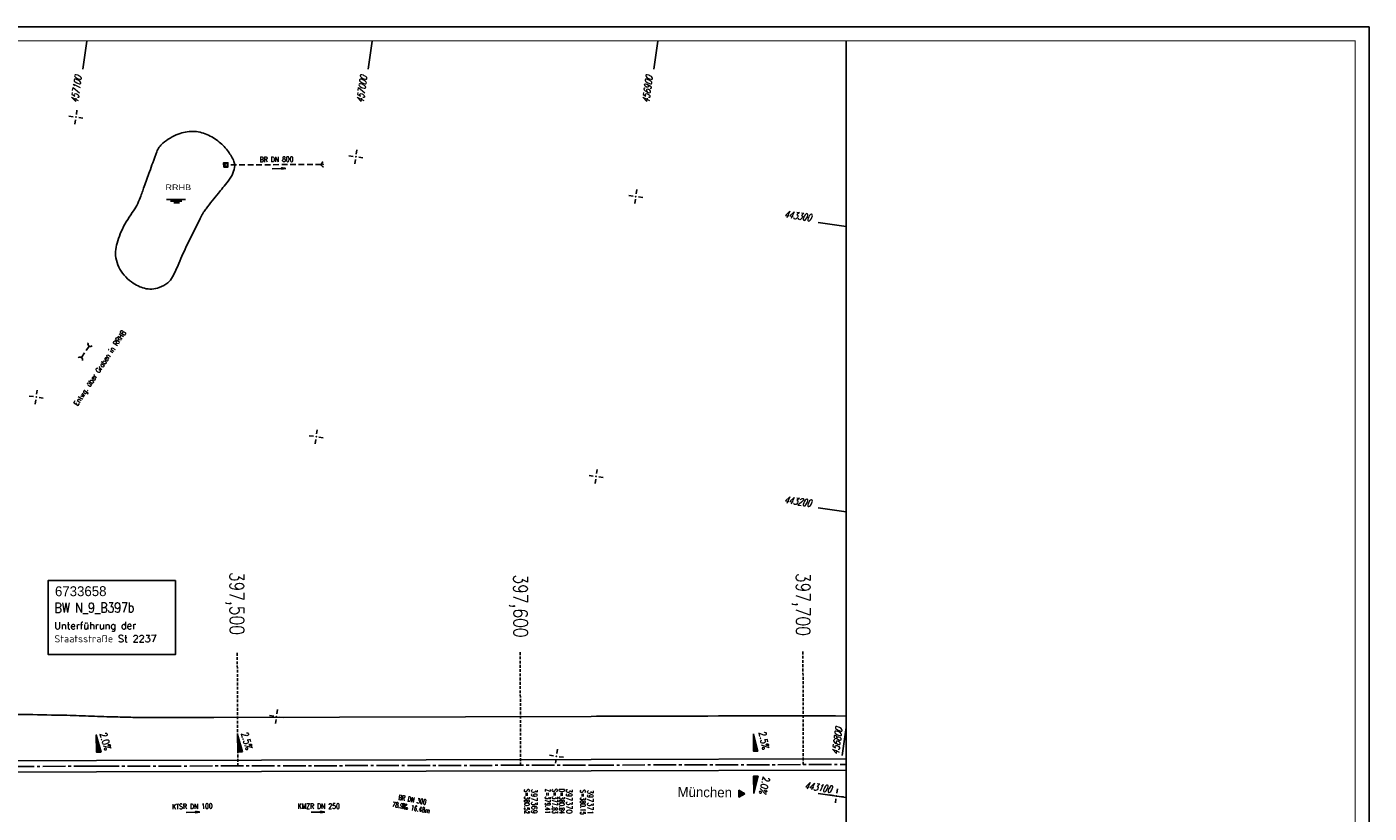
# Model space of a CAD drawing. Extents: x 0 to 1135, y 0 to 594.
# Tile 44 of 44: x 660 to 1135, y 316 to 594. Entities that reach past the tile are written whole.
import ezdxf
from ezdxf.enums import TextEntityAlignment as Align

# ---------------------------------------------------------------- set-up
doc = ezdxf.new("R2010")
doc.units = 0
doc.header["$LTSCALE"] = 2
doc.header["$MEASUREMENT"] = 0
for name, pattern in [('ACHSE', [5.5, 4, -0.5, 0.5, -0.5]), ('AUSGEZOGEN', [0]), ('GESTRICH-X2', [1.5, 1, -0.5]), ('GESTRICHELT', [0.75, 0.5, -0.25])]:
    doc.linetypes.add(name, pattern=pattern)
doc.layers.get('0').update_dxf_attribs({"linetype": 'AUSGEZOGEN'})
for name, color, linetype in [('ACHSETOP', 250, 'ACHSE'), ('BW-SCHRIFT', 250, 'AUSGEZOGEN'), ('ENT', 4, 'CONTINUOUS'), ('FBR', 8, 'CONTINUOUS'), ('GEF', 1, 'AUSGEZOGEN'), ('HEKTOM', 250, 'GESTRICHELT'), ('KANAL', 7, 'GESTRICH-X2'), ('NETZ', 250, 'CONTINUOUS'), ('PFEIL', 7, 'CONTINUOUS'), ('RAHMEN', 250, 'AUSGEZOGEN'), ('RICHTG', 250, 'CONTINUOUS'), ('RRB', 4, 'CONTINUOUS'), ('SCHACHTNR', 6, 'CONTINUOUS'), ('SCHRIFT', 7, 'CONTINUOUS'), ('SCHSYMBOL', 7, 'CONTINUOUS'), ('TEXTO', 4, 'CONTINUOUS'), ('TEXTU', 4, 'CONTINUOUS')]:
    doc.layers.add(name, color=color, linetype=linetype)
doc.styles.add('ROMANS', font='romans.shx', dxfattribs={"width": 0.8})
doc.styles.add('UNIR-H', font='unir_h.shx', dxfattribs={"width": 0.8})
doc.styles.add('UNIR-O', font='unir_o.shx')

# ---------------------------------------------------------------- blocks, each defined once
blk = doc.blocks.new('IKR')
at = {"color": 0}
for p, q in [((-2.5, 0), (-1, 0)), ((0, 1), (0, 2.5)), ((1, 0), (2.5, 0)), ((0, -2.5), (0, -1))]:
    blk.add_line(p, q, dxfattribs=at)
blk.add_circle((0, 0), 0.05, dxfattribs=at)
blk.add_point((0, 0), dxfattribs=at)
blk = doc.blocks.new('PROM')
blk.add_line((1.57, 1.82), (0.02, 0.02))
for centre, radius in [((0.32, 1.51), 0.317), ((0.94, 0.29), 0.283), ((1.64, 0.29), 0.283)]:
    blk.add_circle(centre, radius)
blk.add_arc((0.99, 2.68), 1.03, 239.1414, 303.3549)
blk = doc.blocks.new('PFEIL2')
at = {"color": 0}
for p, q in [((0.88, 0), (-2.4, -0.01)), ((0.88, -0.27), (0.88, 0.28)), ((0.88, 0.28), (2.43, 0.01)), ((0.91, 0.27), (0.88, 0.26)), ((0.97, 0.26), (0.88, 0.25)), ((1.02, 0.25), (0.88, 0.23)), ((1.07, 0.24), (0.88, 0.21)), ((1.13, 0.23), (0.88, 0.19)), ((1.18, 0.22), (0.88, 0.17)), ((1.24, 0.21), (0.88, 0.15)), ((1.29, 0.21), (0.88, 0.14)), ((1.34, 0.2), (0.88, 0.12)), ((1.4, 0.19), (0.88, 0.1)), ((1.45, 0.18), (0.88, 0.08)), ((1.51, 0.17), (0.88, 0.06)), ((1.56, 0.16), (0.88, 0.04)), ((1.61, 0.15), (0.88, 0.02)), ((1.67, 0.14), (0.88, 0.01)), ((1.72, 0.13), (0.88, -0.01)), ((1.78, 0.12), (0.88, -0.03)), ((1.83, 0.11), (0.88, -0.05)), ((1.88, 0.1), (0.88, -0.07)), ((1.94, 0.09), (0.88, -0.09)), ((2.05, 0.08), (0.88, -0.12)), ((1.99, 0.08), (0.88, -0.11)), ((2.1, 0.07), (0.88, -0.14)), ((2.15, 0.06), (0.88, -0.16)), ((2.21, 0.05), (0.88, -0.18)), ((2.26, 0.04), (0.88, -0.2)), ((2.32, 0.03), (0.88, -0.22)), ((2.37, 0.02), (0.88, -0.23)), ((2.42, 0.01), (0.88, -0.25)), ((2.43, 0.01), (0.88, -0.27))]:
    blk.add_line(p, q, dxfattribs=at)
blk = doc.blocks.new('*X15')
at = {"color": 0}
for p, q in [((725.83, 193.84), (727.44, 195.45)), ((725.83, 193.85), (727.43, 195.45)), ((725.83, 193.86), (727.42, 195.45)), ((725.83, 193.87), (727.41, 195.45)), ((725.83, 193.88), (727.4, 195.45)), ((725.83, 193.89), (727.39, 195.45)), ((725.83, 193.9), (727.38, 195.45)), ((725.83, 193.91), (727.37, 195.45)), ((725.83, 193.91), (727.37, 195.45)), ((725.83, 193.92), (727.36, 195.45)), ((725.83, 193.93), (727.35, 195.45)), ((725.83, 193.94), (727.34, 195.45)), ((725.83, 193.95), (727.33, 195.45)), ((725.83, 193.96), (727.32, 195.45)), ((725.83, 193.97), (727.31, 195.45)), ((725.83, 193.98), (727.3, 195.45)), ((725.83, 193.99), (727.29, 195.45)), ((725.83, 193.99), (727.29, 195.45)), ((725.83, 194), (727.28, 195.45)), ((725.83, 194.01), (727.27, 195.45)), ((725.83, 194.02), (727.26, 195.45)), ((725.83, 194.03), (727.25, 195.45)), ((725.83, 194.04), (727.24, 195.45)), ((725.83, 194.05), (727.23, 195.45)), ((725.83, 194.06), (727.22, 195.45)), ((725.83, 194.06), (727.21, 195.45)), ((725.83, 194.07), (727.21, 195.45)), ((725.83, 194.08), (727.2, 195.45)), ((725.83, 194.09), (727.19, 195.45)), ((725.83, 194.1), (727.18, 195.45)), ((725.83, 194.11), (727.17, 195.45)), ((725.83, 194.12), (727.16, 195.45)), ((725.83, 194.13), (727.15, 195.45)), ((725.83, 194.14), (727.14, 195.45)), ((725.83, 194.14), (727.14, 195.45)), ((725.83, 194.15), (727.13, 195.45)), ((725.83, 194.16), (727.12, 195.45)), ((725.83, 194.17), (727.11, 195.45)), ((725.83, 194.18), (727.1, 195.45)), ((725.83, 194.19), (727.09, 195.45)), ((725.83, 194.2), (727.08, 195.45)), ((725.83, 194.21), (727.07, 195.45)), ((725.83, 194.21), (727.06, 195.45)), ((725.83, 194.22), (727.06, 195.45)), ((725.83, 194.23), (727.05, 195.45)), ((725.83, 194.24), (727.04, 195.45)), ((725.83, 194.25), (727.03, 195.45)), ((725.83, 194.26), (727.02, 195.45)), ((725.83, 194.27), (727.01, 195.45)), ((725.83, 194.28), (727, 195.45)), ((725.83, 194.29), (726.99, 195.45)), ((725.83, 194.29), (726.99, 195.45)), ((725.83, 194.3), (726.98, 195.45)), ((725.83, 194.31), (726.97, 195.45)), ((725.83, 194.32), (726.96, 195.45)), ((725.83, 194.33), (726.95, 195.45)), ((725.83, 194.34), (726.94, 195.45)), ((725.83, 194.35), (726.93, 195.45)), ((725.83, 194.36), (726.92, 195.45)), ((725.83, 194.37), (726.91, 195.45)), ((725.83, 194.37), (726.91, 195.45)), ((725.83, 194.38), (726.9, 195.45)), ((725.83, 194.39), (726.89, 195.45)), ((725.83, 194.4), (726.88, 195.45)), ((725.83, 194.41), (726.87, 195.45)), ((725.83, 194.42), (726.86, 195.45)), ((725.83, 194.43), (726.85, 195.45)), ((725.83, 194.44), (726.84, 195.45)), ((725.83, 194.44), (726.83, 195.45)), ((725.83, 194.45), (726.83, 195.45)), ((725.83, 194.46), (726.82, 195.45)), ((725.83, 194.47), (726.81, 195.45)), ((725.83, 194.48), (726.8, 195.45)), ((725.83, 194.49), (726.79, 195.45)), ((725.83, 194.5), (726.78, 195.45)), ((725.83, 194.51), (726.77, 195.45)), ((725.83, 194.52), (726.76, 195.45)), ((725.83, 194.52), (726.76, 195.45)), ((725.83, 194.53), (726.75, 195.45)), ((725.83, 194.54), (726.74, 195.45)), ((725.83, 194.55), (726.73, 195.45)), ((725.83, 194.56), (726.72, 195.45)), ((725.83, 194.57), (726.71, 195.45)), ((725.83, 194.58), (726.7, 195.45)), ((725.83, 194.59), (726.69, 195.45)), ((725.83, 194.59), (726.68, 195.45)), ((725.83, 194.6), (726.68, 195.45)), ((725.83, 194.61), (726.67, 195.45)), ((725.83, 194.62), (726.66, 195.45)), ((725.83, 194.63), (726.65, 195.45)), ((725.83, 194.64), (726.64, 195.45)), ((725.83, 194.65), (726.63, 195.45)), ((725.83, 194.66), (726.62, 195.45)), ((725.83, 194.67), (726.61, 195.45)), ((725.83, 194.67), (726.61, 195.45)), ((725.83, 194.68), (726.6, 195.45)), ((725.83, 194.69), (726.59, 195.45)), ((725.83, 194.7), (726.58, 195.45)), ((725.83, 194.71), (726.57, 195.45)), ((725.83, 194.72), (726.56, 195.45)), ((725.83, 194.73), (726.55, 195.45)), ((725.83, 194.74), (726.54, 195.45)), ((725.83, 194.75), (726.53, 195.45)), ((725.83, 194.75), (726.53, 195.45)), ((725.83, 194.76), (726.52, 195.45)), ((725.83, 194.77), (726.51, 195.45)), ((725.83, 194.78), (726.5, 195.45)), ((725.83, 194.79), (726.49, 195.45)), ((725.83, 194.8), (726.48, 195.45)), ((725.83, 194.81), (726.47, 195.45)), ((725.83, 194.82), (726.46, 195.45)), ((725.83, 194.82), (726.45, 195.45)), ((725.83, 194.83), (726.45, 195.45)), ((725.83, 194.84), (726.44, 195.45)), ((725.83, 194.85), (726.43, 195.45)), ((725.83, 194.86), (726.42, 195.45)), ((725.83, 194.87), (726.41, 195.45)), ((725.83, 194.88), (726.4, 195.45)), ((725.83, 194.89), (726.39, 195.45)), ((725.83, 194.9), (726.38, 195.45)), ((725.83, 194.9), (726.38, 195.45)), ((725.83, 194.91), (726.37, 195.45)), ((725.83, 194.92), (726.36, 195.45)), ((725.83, 194.93), (726.35, 195.45)), ((725.83, 194.94), (726.34, 195.45)), ((725.83, 194.95), (726.33, 195.45)), ((725.83, 194.96), (726.32, 195.45)), ((725.83, 194.97), (726.31, 195.45)), ((725.83, 194.98), (726.3, 195.45)), ((725.83, 194.98), (726.3, 195.45)), ((725.83, 194.99), (726.29, 195.45)), ((725.83, 195), (726.28, 195.45)), ((725.83, 195.01), (726.27, 195.45)), ((725.83, 195.02), (726.26, 195.45)), ((725.83, 195.03), (726.25, 195.45)), ((725.83, 195.04), (726.24, 195.45)), ((725.83, 195.05), (726.23, 195.45)), ((725.83, 195.05), (726.22, 195.45)), ((725.83, 195.06), (726.22, 195.45)), ((725.83, 195.07), (726.21, 195.45)), ((725.83, 195.08), (726.2, 195.45)), ((725.83, 195.09), (726.19, 195.45)), ((725.83, 195.1), (726.18, 195.45)), ((725.83, 195.11), (726.17, 195.45)), ((725.83, 195.12), (726.16, 195.45)), ((725.83, 195.13), (726.15, 195.45)), ((725.83, 195.13), (726.15, 195.45)), ((725.83, 195.14), (726.14, 195.45)), ((725.83, 195.15), (726.13, 195.45)), ((725.83, 195.16), (726.12, 195.45)), ((725.83, 195.17), (726.11, 195.45)), ((725.83, 195.18), (726.1, 195.45)), ((725.83, 195.19), (726.09, 195.45)), ((725.83, 195.2), (726.08, 195.45)), ((725.83, 195.2), (726.07, 195.45)), ((725.83, 195.21), (726.07, 195.45)), ((725.83, 195.22), (726.06, 195.45)), ((725.83, 195.23), (726.05, 195.45)), ((725.83, 195.24), (726.04, 195.45)), ((725.83, 195.25), (726.03, 195.45)), ((725.83, 195.26), (726.02, 195.45)), ((725.83, 195.27), (726.01, 195.45)), ((725.83, 195.28), (726, 195.45)), ((725.83, 195.28), (726, 195.45)), ((725.83, 195.29), (725.99, 195.45)), ((725.83, 195.3), (725.98, 195.45)), ((725.83, 195.31), (725.97, 195.45)), ((725.83, 195.32), (725.96, 195.45)), ((725.83, 195.33), (725.95, 195.45)), ((725.83, 195.34), (725.94, 195.45)), ((725.83, 195.35), (725.93, 195.45)), ((725.83, 195.36), (725.92, 195.45)), ((725.83, 195.36), (725.92, 195.45)), ((725.83, 195.37), (725.91, 195.45)), ((725.83, 195.38), (725.9, 195.45)), ((725.83, 195.39), (725.89, 195.45)), ((725.83, 195.4), (725.88, 195.45)), ((725.83, 195.41), (725.87, 195.45)), ((725.83, 195.42), (725.86, 195.45)), ((725.83, 195.43), (725.85, 195.45)), ((725.83, 195.43), (725.84, 195.45)), ((725.83, 195.44), (725.84, 195.45)), ((725.83, 193.83), (727.43, 195.43)), ((725.83, 193.82), (727.43, 195.42)), ((725.83, 193.81), (727.43, 195.41)), ((725.83, 193.8), (727.42, 195.4)), ((725.83, 193.79), (727.42, 195.38)), ((725.83, 193.78), (727.42, 195.37)), ((725.83, 193.77), (727.41, 195.36)), ((725.83, 193.76), (727.41, 195.35)), ((725.83, 193.76), (727.41, 195.34)), ((725.83, 193.75), (727.4, 195.32)), ((725.83, 193.74), (727.4, 195.31)), ((725.83, 193.73), (727.4, 195.3)), ((725.83, 193.72), (727.4, 195.29)), ((725.83, 193.71), (727.39, 195.28)), ((725.83, 193.7), (727.39, 195.26)), ((725.83, 193.69), (727.39, 195.25)), ((725.83, 193.68), (727.38, 195.24)), ((725.83, 193.68), (727.38, 195.23)), ((725.83, 193.67), (727.38, 195.22)), ((725.83, 193.66), (727.37, 195.2)), ((725.83, 193.65), (727.37, 195.19)), ((725.83, 193.64), (727.37, 195.18)), ((725.83, 193.63), (727.36, 195.17)), ((725.83, 193.62), (727.36, 195.16)), ((725.83, 193.61), (727.36, 195.14)), ((725.83, 193.61), (727.35, 195.13)), ((725.83, 193.6), (727.35, 195.12)), ((725.83, 193.59), (727.35, 195.11)), ((725.83, 193.58), (727.34, 195.1)), ((725.83, 193.57), (727.34, 195.08)), ((725.83, 193.56), (727.34, 195.07)), ((725.83, 193.55), (727.34, 195.06)), ((725.83, 193.54), (727.33, 195.05)), ((725.83, 193.53), (727.33, 195.04)), ((725.83, 193.53), (727.33, 195.02)), ((725.83, 193.52), (727.32, 195.01)), ((725.83, 193.51), (727.32, 195)), ((725.83, 193.5), (727.32, 194.99)), ((725.83, 193.49), (727.31, 194.98)), ((725.83, 193.48), (727.31, 194.96)), ((725.83, 193.47), (727.31, 194.95)), ((725.83, 193.46), (727.3, 194.94)), ((725.83, 193.45), (727.3, 194.93)), ((725.83, 193.45), (727.3, 194.92)), ((725.83, 193.44), (727.29, 194.91)), ((725.83, 193.43), (727.29, 194.89)), ((725.83, 193.42), (727.29, 194.88)), ((725.83, 193.41), (727.29, 194.87)), ((725.83, 193.4), (727.28, 194.86)), ((725.83, 193.39), (727.28, 194.85)), ((725.83, 193.38), (727.28, 194.83)), ((725.83, 193.38), (727.27, 194.82)), ((725.83, 193.37), (727.27, 194.81)), ((725.83, 193.36), (727.27, 194.8)), ((725.83, 193.35), (727.26, 194.79)), ((725.83, 193.34), (727.26, 194.77)), ((725.83, 193.33), (727.26, 194.76)), ((725.83, 193.32), (727.25, 194.75)), ((725.83, 193.31), (727.25, 194.74)), ((725.83, 193.3), (727.25, 194.73)), ((725.83, 193.3), (727.24, 194.71)), ((725.83, 193.29), (727.24, 194.7)), ((725.83, 193.28), (727.24, 194.69)), ((725.83, 193.27), (727.23, 194.68)), ((725.83, 193.26), (727.23, 194.67)), ((725.83, 193.25), (727.23, 194.65)), ((725.83, 193.24), (727.23, 194.64)), ((725.83, 193.23), (727.22, 194.63)), ((725.83, 193.22), (727.22, 194.62)), ((725.83, 193.22), (727.22, 194.61)), ((725.83, 193.21), (727.21, 194.59)), ((725.83, 193.2), (727.21, 194.58)), ((725.83, 193.19), (727.21, 194.57)), ((725.83, 193.18), (727.2, 194.56)), ((725.83, 193.17), (727.2, 194.55)), ((725.83, 193.16), (727.2, 194.53)), ((725.83, 193.15), (727.19, 194.52)), ((725.83, 193.15), (727.19, 194.51)), ((725.83, 193.14), (727.19, 194.5)), ((725.83, 193.13), (727.18, 194.49)), ((725.83, 193.12), (727.18, 194.47)), ((725.83, 193.11), (727.18, 194.46)), ((725.83, 193.1), (727.17, 194.45)), ((725.83, 193.09), (727.17, 194.44)), ((725.83, 193.08), (727.17, 194.43)), ((725.83, 193.07), (727.17, 194.41)), ((725.83, 193.07), (727.16, 194.4)), ((725.83, 193.06), (727.16, 194.39)), ((725.83, 193.05), (727.16, 194.38)), ((725.83, 193.04), (727.15, 194.37)), ((725.83, 193.03), (727.15, 194.35)), ((725.83, 193.02), (727.15, 194.34)), ((725.83, 193.01), (727.14, 194.33)), ((725.83, 193), (727.14, 194.32)), ((725.83, 193), (727.14, 194.31)), ((725.83, 192.99), (727.13, 194.29)), ((725.83, 192.98), (727.13, 194.28)), ((725.83, 192.97), (727.13, 194.27)), ((725.83, 192.96), (727.12, 194.26)), ((725.83, 192.95), (727.12, 194.25)), ((725.83, 192.94), (727.12, 194.23)), ((725.83, 192.93), (727.11, 194.22)), ((725.83, 192.92), (727.11, 194.21)), ((725.83, 192.92), (727.11, 194.2)), ((725.83, 192.91), (727.11, 194.19)), ((725.83, 192.9), (727.1, 194.17)), ((725.83, 192.89), (727.1, 194.16)), ((725.83, 192.88), (727.1, 194.15)), ((725.83, 192.87), (727.09, 194.14)), ((725.83, 192.86), (727.09, 194.13)), ((725.83, 192.85), (727.09, 194.11)), ((725.83, 192.84), (727.08, 194.1)), ((725.83, 192.84), (727.08, 194.09)), ((725.83, 192.83), (727.08, 194.08)), ((725.83, 192.82), (727.07, 194.07)), ((725.83, 192.81), (727.07, 194.05)), ((725.83, 192.8), (727.07, 194.04)), ((725.83, 192.79), (727.06, 194.03)), ((725.83, 192.78), (727.06, 194.02)), ((725.83, 192.77), (727.06, 194.01)), ((725.83, 192.77), (727.05, 193.99)), ((725.83, 192.76), (727.05, 193.98)), ((725.83, 192.75), (727.05, 193.97)), ((725.83, 192.74), (727.05, 193.96)), ((725.83, 192.73), (727.04, 193.95)), ((725.83, 192.72), (727.04, 193.93)), ((725.83, 192.71), (727.04, 193.92)), ((725.83, 192.7), (727.03, 193.91)), ((725.83, 192.69), (727.03, 193.9)), ((725.83, 192.69), (727.03, 193.89)), ((725.83, 192.68), (727.02, 193.87)), ((725.83, 192.67), (727.02, 193.86)), ((725.83, 192.66), (727.02, 193.85)), ((725.83, 192.65), (727.01, 193.84)), ((725.83, 192.64), (727.01, 193.83)), ((725.83, 192.63), (727.01, 193.81)), ((725.83, 192.62), (727, 193.8)), ((725.83, 192.62), (727, 193.79)), ((725.83, 192.61), (727, 193.78)), ((725.83, 192.6), (726.99, 193.77)), ((725.83, 192.59), (726.99, 193.75)), ((725.83, 192.58), (726.99, 193.74)), ((725.83, 192.57), (726.99, 193.73)), ((725.83, 192.56), (726.98, 193.72)), ((725.83, 192.55), (726.98, 193.71)), ((725.83, 192.54), (726.98, 193.69)), ((725.83, 192.54), (726.97, 193.68)), ((725.83, 192.53), (726.97, 193.67)), ((725.83, 192.52), (726.97, 193.66)), ((725.83, 192.51), (726.96, 193.65)), ((725.83, 192.5), (726.96, 193.63)), ((725.83, 192.49), (726.96, 193.62)), ((725.83, 192.48), (726.95, 193.61)), ((725.83, 192.47), (726.95, 193.6)), ((725.83, 192.46), (726.95, 193.59)), ((725.83, 192.46), (726.94, 193.57)), ((725.83, 192.45), (726.94, 193.56)), ((725.83, 192.44), (726.94, 193.55)), ((725.83, 192.43), (726.94, 193.54)), ((725.83, 192.42), (726.93, 193.53)), ((725.83, 192.41), (726.93, 193.51)), ((725.83, 192.4), (726.93, 193.5)), ((725.83, 192.39), (726.92, 193.49)), ((725.83, 192.39), (726.92, 193.48)), ((725.83, 192.38), (726.92, 193.47)), ((725.83, 192.37), (726.91, 193.45)), ((725.83, 192.36), (726.91, 193.44)), ((725.83, 192.35), (726.91, 193.43)), ((725.83, 192.34), (726.9, 193.42)), ((725.83, 192.33), (726.9, 193.41)), ((725.83, 192.32), (726.9, 193.39)), ((725.83, 192.31), (726.89, 193.38)), ((725.83, 192.31), (726.89, 193.37)), ((725.83, 192.3), (726.89, 193.36)), ((725.83, 192.29), (726.88, 193.35)), ((725.83, 192.28), (726.88, 193.33)), ((725.83, 192.27), (726.88, 193.32)), ((725.83, 192.26), (726.88, 193.31)), ((725.83, 192.25), (726.87, 193.3)), ((725.83, 192.24), (726.87, 193.29)), ((725.83, 192.24), (726.87, 193.27)), ((725.83, 192.23), (726.86, 193.26)), ((725.83, 192.22), (726.86, 193.25)), ((725.83, 192.21), (726.86, 193.24)), ((725.83, 192.2), (726.85, 193.23)), ((725.83, 192.19), (726.85, 193.21)), ((725.83, 192.18), (726.85, 193.2)), ((725.83, 192.17), (726.84, 193.19)), ((725.83, 192.16), (726.84, 193.18)), ((725.83, 192.16), (726.84, 193.17)), ((725.83, 192.15), (726.83, 193.15)), ((725.83, 192.14), (726.83, 193.14)), ((725.83, 192.13), (726.83, 193.13)), ((725.83, 192.12), (726.82, 193.12)), ((725.83, 192.11), (726.82, 193.11)), ((725.83, 192.1), (726.82, 193.09)), ((725.83, 192.09), (726.82, 193.08)), ((725.83, 192.08), (726.81, 193.07)), ((725.83, 192.08), (726.81, 193.06)), ((725.83, 192.07), (726.81, 193.05)), ((725.83, 192.06), (726.8, 193.03)), ((725.83, 192.05), (726.8, 193.02)), ((725.83, 192.04), (726.8, 193.01)), ((725.83, 192.03), (726.79, 193)), ((725.83, 192.02), (726.79, 192.99)), ((725.83, 192.01), (726.79, 192.97)), ((725.83, 192.01), (726.78, 192.96)), ((725.83, 192), (726.78, 192.95)), ((725.83, 191.99), (726.78, 192.94)), ((725.83, 191.98), (726.77, 192.93)), ((725.83, 191.97), (726.77, 192.91)), ((725.83, 191.96), (726.77, 192.9)), ((725.83, 191.95), (726.76, 192.89)), ((725.83, 191.94), (726.76, 192.88)), ((725.83, 191.93), (726.76, 192.87)), ((725.83, 191.93), (726.76, 192.85)), ((725.83, 191.92), (726.75, 192.84)), ((725.83, 191.91), (726.75, 192.83)), ((725.83, 191.9), (726.75, 192.82)), ((725.83, 191.89), (726.74, 192.81)), ((725.83, 191.88), (726.74, 192.79)), ((725.83, 191.87), (726.74, 192.78)), ((725.83, 191.86), (726.73, 192.77)), ((725.83, 191.85), (726.73, 192.76)), ((725.83, 191.85), (726.73, 192.75)), ((725.83, 191.84), (726.72, 192.73)), ((725.83, 191.83), (726.72, 192.72)), ((725.83, 191.82), (726.72, 192.71)), ((725.83, 191.81), (726.71, 192.7)), ((725.83, 191.8), (726.71, 192.69)), ((725.83, 191.79), (726.71, 192.67)), ((725.83, 191.78), (726.7, 192.66)), ((725.83, 191.78), (726.7, 192.65)), ((725.83, 191.77), (726.7, 192.64)), ((725.83, 191.76), (726.7, 192.63)), ((725.83, 191.75), (726.69, 192.61)), ((725.83, 191.74), (726.69, 192.6)), ((725.83, 191.73), (726.69, 192.59)), ((725.83, 191.72), (726.68, 192.58)), ((725.83, 191.71), (726.68, 192.57)), ((725.83, 191.7), (726.68, 192.55)), ((725.83, 191.7), (726.67, 192.54)), ((725.83, 191.69), (726.67, 192.53)), ((725.83, 191.68), (726.67, 192.52)), ((725.83, 191.67), (726.66, 192.51)), ((725.83, 191.66), (726.66, 192.49)), ((725.83, 191.65), (726.66, 192.48)), ((725.83, 191.64), (726.65, 192.47)), ((725.83, 191.63), (726.65, 192.46)), ((725.83, 191.63), (726.65, 192.45)), ((725.83, 191.62), (726.64, 192.43)), ((725.83, 191.61), (726.64, 192.42)), ((725.83, 191.6), (726.64, 192.41)), ((725.83, 191.59), (726.64, 192.4)), ((725.83, 191.58), (726.63, 192.39)), ((725.83, 191.57), (726.63, 192.37)), ((725.83, 191.56), (726.63, 192.36)), ((725.83, 191.55), (726.62, 192.35)), ((725.83, 191.55), (726.62, 192.34)), ((725.83, 191.54), (726.62, 192.33)), ((725.83, 191.53), (726.61, 192.31)), ((725.83, 191.52), (726.61, 192.3)), ((725.83, 191.51), (726.61, 192.29)), ((725.83, 191.5), (726.6, 192.28)), ((725.83, 191.49), (726.6, 192.27)), ((725.83, 191.48), (726.6, 192.25)), ((725.83, 191.47), (726.59, 192.24)), ((725.83, 191.47), (726.59, 192.23)), ((725.83, 191.46), (726.59, 192.22)), ((725.83, 191.45), (726.59, 192.21)), ((725.83, 191.44), (726.58, 192.19)), ((725.83, 191.43), (726.58, 192.18)), ((725.83, 191.42), (726.58, 192.17)), ((725.83, 191.41), (726.57, 192.16)), ((725.83, 191.4), (726.57, 192.15)), ((725.83, 191.4), (726.57, 192.13)), ((725.83, 191.39), (726.56, 192.12)), ((725.83, 191.38), (726.56, 192.11)), ((725.83, 191.37), (726.56, 192.1)), ((725.83, 191.36), (726.55, 192.09)), ((725.83, 191.35), (726.55, 192.07)), ((725.83, 191.34), (726.55, 192.06)), ((725.83, 191.33), (726.54, 192.05)), ((725.83, 191.32), (726.54, 192.04)), ((725.83, 191.32), (726.54, 192.03)), ((725.83, 191.31), (726.53, 192.01)), ((725.83, 191.3), (726.53, 192)), ((725.83, 191.29), (726.53, 191.99)), ((725.83, 191.28), (726.53, 191.98)), ((725.83, 191.27), (726.52, 191.97)), ((725.83, 191.26), (726.52, 191.95)), ((725.83, 191.25), (726.52, 191.94)), ((725.83, 191.25), (726.51, 191.93)), ((725.83, 191.24), (726.51, 191.92)), ((725.83, 191.23), (726.51, 191.91)), ((725.83, 191.22), (726.5, 191.89)), ((725.83, 191.21), (726.5, 191.88)), ((725.83, 191.2), (726.5, 191.87)), ((725.83, 191.19), (726.49, 191.86)), ((725.83, 191.18), (726.49, 191.85)), ((725.83, 191.17), (726.49, 191.84)), ((725.83, 191.17), (726.48, 191.82)), ((725.83, 191.16), (726.48, 191.81)), ((725.83, 191.15), (726.48, 191.8)), ((725.83, 191.14), (726.47, 191.79)), ((725.83, 191.13), (726.47, 191.78)), ((725.83, 191.12), (726.47, 191.76)), ((725.83, 191.11), (726.47, 191.75)), ((725.83, 191.1), (726.46, 191.74)), ((725.83, 191.09), (726.46, 191.73)), ((725.83, 191.09), (726.46, 191.72)), ((725.83, 191.08), (726.45, 191.7)), ((725.83, 191.07), (726.45, 191.69)), ((725.83, 191.06), (726.45, 191.68)), ((725.83, 191.05), (726.44, 191.67)), ((725.83, 191.04), (726.44, 191.66)), ((725.83, 191.03), (726.44, 191.64)), ((725.83, 191.02), (726.43, 191.63)), ((725.83, 191.02), (726.43, 191.62)), ((725.83, 191.01), (726.43, 191.61)), ((725.83, 191), (726.42, 191.6)), ((725.83, 190.99), (726.42, 191.58)), ((725.83, 190.98), (726.42, 191.57)), ((725.83, 190.97), (726.41, 191.56)), ((725.83, 190.96), (726.41, 191.55)), ((725.83, 190.95), (726.41, 191.54)), ((725.83, 190.94), (726.41, 191.52)), ((725.83, 190.94), (726.4, 191.51)), ((725.83, 190.93), (726.4, 191.5)), ((725.83, 190.92), (726.4, 191.49)), ((725.83, 190.91), (726.39, 191.48)), ((725.83, 190.9), (726.39, 191.46)), ((725.83, 190.89), (726.39, 191.45)), ((725.83, 190.88), (726.38, 191.44)), ((725.83, 190.87), (726.38, 191.43)), ((725.83, 190.87), (726.38, 191.42)), ((725.83, 190.86), (726.37, 191.4)), ((725.83, 190.85), (726.37, 191.39)), ((725.83, 190.84), (726.37, 191.38)), ((725.83, 190.83), (726.36, 191.37)), ((725.83, 190.82), (726.36, 191.36)), ((725.83, 190.81), (726.36, 191.34)), ((725.83, 190.8), (726.35, 191.33)), ((725.83, 190.79), (726.35, 191.32)), ((725.83, 190.79), (726.35, 191.31)), ((725.83, 190.78), (726.35, 191.3)), ((725.83, 190.77), (726.34, 191.28)), ((725.83, 190.76), (726.34, 191.27)), ((725.83, 190.75), (726.34, 191.26)), ((725.83, 190.74), (726.33, 191.25)), ((725.83, 190.73), (726.33, 191.24)), ((725.83, 190.72), (726.33, 191.22)), ((725.83, 190.71), (726.32, 191.21)), ((725.83, 190.71), (726.32, 191.2)), ((725.83, 190.7), (726.32, 191.19)), ((725.83, 190.69), (726.31, 191.18)), ((725.83, 190.68), (726.31, 191.16)), ((725.83, 190.67), (726.31, 191.15)), ((725.83, 190.66), (726.3, 191.14)), ((725.83, 190.65), (726.3, 191.13)), ((725.83, 190.64), (726.3, 191.12)), ((725.83, 190.64), (726.29, 191.1)), ((725.83, 190.63), (726.29, 191.09)), ((725.83, 190.62), (726.29, 191.08)), ((725.83, 190.61), (726.29, 191.07)), ((725.83, 190.6), (726.28, 191.06)), ((725.83, 190.59), (726.28, 191.04)), ((725.83, 190.58), (726.28, 191.03)), ((725.83, 190.57), (726.27, 191.02)), ((725.83, 190.56), (726.27, 191.01)), ((725.83, 190.56), (726.27, 191)), ((725.83, 190.55), (726.26, 190.98)), ((725.83, 190.54), (726.26, 190.97)), ((725.83, 190.53), (726.26, 190.96)), ((725.83, 190.52), (726.25, 190.95)), ((725.83, 190.51), (726.25, 190.94)), ((725.83, 190.5), (726.25, 190.92)), ((725.83, 190.49), (726.24, 190.91)), ((725.83, 190.48), (726.24, 190.9)), ((725.83, 190.48), (726.24, 190.89)), ((725.83, 190.47), (726.24, 190.88)), ((725.83, 190.46), (726.23, 190.86)), ((725.83, 190.45), (726.23, 190.85)), ((725.83, 190.44), (726.23, 190.84)), ((725.83, 190.43), (726.22, 190.83)), ((725.83, 190.42), (726.22, 190.82)), ((725.83, 190.41), (726.22, 190.8)), ((725.83, 190.41), (726.21, 190.79)), ((725.83, 190.4), (726.21, 190.78)), ((725.83, 190.39), (726.21, 190.77)), ((725.83, 190.38), (726.2, 190.76)), ((725.83, 190.37), (726.2, 190.74)), ((725.83, 190.36), (726.2, 190.73)), ((725.83, 190.35), (726.19, 190.72)), ((725.83, 190.34), (726.19, 190.71)), ((725.83, 190.33), (726.19, 190.7)), ((725.83, 190.33), (726.18, 190.68)), ((725.83, 190.32), (726.18, 190.67)), ((725.83, 190.31), (726.18, 190.66)), ((725.83, 190.3), (726.18, 190.65)), ((725.83, 190.29), (726.17, 190.64)), ((725.83, 190.28), (726.17, 190.62)), ((725.83, 190.27), (726.17, 190.61)), ((725.83, 190.26), (726.16, 190.6)), ((725.83, 190.26), (726.16, 190.59)), ((725.83, 190.25), (726.16, 190.58)), ((725.83, 190.24), (726.15, 190.56)), ((725.83, 190.23), (726.15, 190.55)), ((725.83, 190.22), (726.15, 190.54)), ((725.83, 190.21), (726.14, 190.53)), ((725.83, 190.2), (726.14, 190.52)), ((725.83, 190.19), (726.14, 190.5)), ((725.83, 190.18), (726.13, 190.49)), ((725.83, 190.18), (726.13, 190.48)), ((725.83, 190.17), (726.13, 190.47)), ((725.83, 190.16), (726.12, 190.46)), ((725.83, 190.15), (726.12, 190.44)), ((725.83, 190.14), (726.12, 190.43)), ((725.83, 190.13), (726.12, 190.42)), ((725.83, 190.12), (726.11, 190.41)), ((725.83, 190.11), (726.11, 190.4)), ((725.83, 190.1), (726.11, 190.38)), ((725.83, 190.1), (726.1, 190.37)), ((725.83, 190.09), (726.1, 190.36)), ((725.83, 190.08), (726.1, 190.35)), ((725.83, 190.07), (726.09, 190.34)), ((725.83, 190.06), (726.09, 190.32)), ((725.83, 190.05), (726.09, 190.31)), ((725.83, 190.04), (726.08, 190.3)), ((725.83, 190.03), (726.08, 190.29)), ((725.83, 190.03), (726.08, 190.28)), ((725.83, 190.02), (726.07, 190.26)), ((725.83, 190.01), (726.07, 190.25)), ((725.83, 190), (726.07, 190.24)), ((725.83, 189.99), (726.06, 190.23)), ((725.83, 189.98), (726.06, 190.22)), ((725.83, 189.97), (726.06, 190.2)), ((725.83, 189.96), (726.06, 190.19)), ((725.83, 189.95), (726.05, 190.18)), ((725.83, 189.95), (726.05, 190.17)), ((725.83, 189.94), (726.05, 190.16)), ((725.83, 189.93), (726.04, 190.14)), ((725.83, 189.92), (726.04, 190.13)), ((725.83, 189.91), (726.04, 190.12)), ((725.83, 189.9), (726.03, 190.11)), ((725.83, 189.89), (726.03, 190.1)), ((725.83, 189.88), (726.03, 190.08)), ((725.83, 189.88), (726.02, 190.07)), ((725.83, 189.87), (726.02, 190.06)), ((725.83, 189.86), (726.02, 190.05)), ((725.83, 189.85), (726.01, 190.04)), ((725.83, 189.84), (726.01, 190.02)), ((725.83, 189.83), (726.01, 190.01)), ((725.83, 189.82), (726, 190)), ((725.83, 189.81), (726, 189.99)), ((725.83, 189.8), (726, 189.98)), ((725.83, 189.8), (726, 189.96)), ((725.83, 189.79), (725.99, 189.95)), ((725.83, 189.78), (725.99, 189.94)), ((725.83, 189.77), (725.99, 189.93)), ((725.83, 189.76), (725.98, 189.92)), ((725.83, 189.75), (725.98, 189.9)), ((725.83, 189.74), (725.98, 189.89)), ((725.83, 189.73), (725.97, 189.88)), ((725.83, 189.72), (725.97, 189.87)), ((725.83, 189.72), (725.97, 189.86)), ((725.83, 189.71), (725.96, 189.84)), ((725.83, 189.7), (725.96, 189.83)), ((725.83, 189.69), (725.96, 189.82)), ((725.83, 189.68), (725.95, 189.81)), ((725.83, 189.67), (725.95, 189.8)), ((725.83, 189.66), (725.95, 189.78)), ((725.83, 189.65), (725.94, 189.77)), ((725.83, 189.65), (725.94, 189.76)), ((725.83, 189.64), (725.94, 189.75)), ((725.83, 189.63), (725.94, 189.74)), ((725.83, 189.62), (725.93, 189.72)), ((725.83, 189.61), (725.93, 189.71)), ((725.83, 189.6), (725.93, 189.7)), ((725.83, 189.59), (725.92, 189.69)), ((725.83, 189.58), (725.92, 189.68)), ((725.83, 189.57), (725.92, 189.66)), ((725.83, 189.57), (725.91, 189.65)), ((725.83, 189.56), (725.91, 189.64)), ((725.83, 189.55), (725.91, 189.63)), ((725.83, 189.54), (725.9, 189.62)), ((725.83, 189.53), (725.9, 189.6)), ((725.83, 189.52), (725.9, 189.59)), ((725.83, 189.51), (725.89, 189.58)), ((725.83, 189.5), (725.89, 189.57)), ((725.83, 189.49), (725.89, 189.56)), ((725.83, 189.49), (725.89, 189.54)), ((725.83, 189.48), (725.88, 189.53)), ((725.83, 189.47), (725.88, 189.52)), ((725.83, 189.46), (725.88, 189.51)), ((725.83, 189.45), (725.87, 189.5)), ((725.83, 189.44), (725.87, 189.48)), ((725.83, 189.43), (725.87, 189.47)), ((725.83, 189.42), (725.86, 189.46)), ((725.83, 189.42), (725.86, 189.45)), ((725.83, 189.41), (725.86, 189.44)), ((725.83, 189.4), (725.85, 189.42)), ((725.83, 189.39), (725.85, 189.41)), ((725.83, 189.38), (725.85, 189.4)), ((725.83, 189.37), (725.84, 189.39)), ((725.83, 189.36), (725.84, 189.38)), ((725.83, 189.35), (725.84, 189.36)), ((725.83, 189.34), (725.83, 189.35)), ((725.83, 189.34), (725.83, 189.34))]:
    blk.add_line(p, q, dxfattribs=at)
blk = doc.blocks.new('GEF')
at = {"color": 0}
for p, q in [((0.01, 0.02), (0.01, 6.15)), ((1.62, 6.15), (0.01, 0.02)), ((0.01, 6.15), (1.62, 6.15))]:
    blk.add_line(p, q, dxfattribs=at)
blk.add_blockref('*X15', (-725.82, -189.3), dxfattribs=at)
blk = doc.blocks.new('DL')
at = {"color": 0}
blk.add_arc((-0.31, 0.02), 0.91, 282.5363, 77.4637, dxfattribs=at)
blk.add_point((0.6, 0), dxfattribs=at)
blk = doc.blocks.new('WASSER2')
at = {"layer": 'TEXTU'}
for p, q in [((-3.34, 0.01), (3.36, 0.01)), ((-1.9, -0.54), (2.16, -0.54)), ((-0.7, -1.16), (1.24, -1.16))]:
    blk.add_line(p, q, dxfattribs=at)
blk = doc.blocks.new('40')
at = {"color": 0}
blk.add_arc((0.02, 0.31), 0.91, 192.5363, 347.4637, dxfattribs=at)
blk.add_point((0, 0), dxfattribs=at)
blk = doc.blocks.new('20')
blk.add_lwpolyline([(-0.75, -0.75), (0.75, -0.75), (0.75, 0.75), (-0.75, 0.75)], close=True)
blk.add_circle((0, 0), 0.676)
blk.add_point((0, 0))

msp = doc.modelspace()

# ---------------------------------------------------------------- linework, layer by layer
at = {"color": 0}
msp.add_line((912.07, 323.9), (912.24, 323.9), dxfattribs=at)
at = {"layer": 'ACHSETOP'}
msp.add_lwpolyline([(25, 330.96), (159.86, 331.26), (434.86, 331.88), (684.86, 332.45), (859.86, 332.84), (950, 333.04)], dxfattribs=at)
at = {"layer": 'BW-SCHRIFT'}
msp.add_lwpolyline([(712.83, 398.09), (667.75, 398.09), (667.75, 371.99), (712.83, 371.99)], close=True, dxfattribs=at)
at = {"layer": 'FBR'}
msp.add_lwpolyline([(950, 350.21, 0.001808), (889.82, 350.17, 0.000175), (859.82, 350.09), (726.43, 349.7, 0.000023), (722.36, 349.68, -0.000016), (716.36, 349.66, -0.00122), (706.38, 349.66, -0.002066), (700.49, 349.69, -0.002791), (697.74, 349.74, -0.001261), (691.68, 349.88, -0.003407), (683.15, 350.16, 0.003325), (674.42, 350.45, 0.001747), (673.91, 350.46, 0.000067), (660.74, 350.72, 0.003938), (657.37, 350.76, 0.001771), (649.89, 350.76)], format="xyb", dxfattribs=at)
for points in [[(638.49, 334.34), (684.85, 334.45), (859.85, 334.84), (950, 335.04)], [(638.43, 330.34), (684.86, 330.45), (859.86, 330.84), (950, 331.04)]]:
    msp.add_lwpolyline(points, dxfattribs=at)
at = {"layer": 'HEKTOM'}
for p, q in [((734.85, 332.55), (734.66, 372.55)), ((834.87, 332.78), (834.72, 372.78)), ((934.86, 333.01), (934.73, 373.01))]:
    msp.add_line(p, q, dxfattribs=at)
at = {"layer": 'KANAL'}
for p, q in [((764.37, 545.33), (731.28, 545.15)), ((679.53, 477.03), (682.25, 481.08))]:
    msp.add_line(p, q, dxfattribs=at)
at = {"layer": 'NETZ'}
for p, q in [((681.42, 588.98), (680.01, 579.08)), ((782.42, 588.98), (781.01, 579.08)), ((883.42, 588.98), (882.01, 579.08)), ((949.98, 523.43), (940.08, 524.84)), ((949.98, 422.44), (940.08, 423.84)), ((949.98, 346.13), (948.58, 336.23)), ((949.98, 321.43), (940.08, 322.84))]:
    msp.add_line(p, q, dxfattribs=at)
at = {"layer": 'RAHMEN'}
for p, q in [((1135, 594), (0, 594)), ((1135, 0), (1135, 594)), ((950, 0), (950, 589))]:
    msp.add_line(p, q, dxfattribs=at)
at = {"layer": 'RAHMEN', "const_width": 0.35}
msp.add_lwpolyline([(25, 5), (1130, 5), (1130, 589), (25, 589), (25, 5)], dxfattribs=at)
at = {"layer": 'RICHTG'}
for p, q in [((912.07, 324), (912.05, 321.5)), ((912.06, 323.6), (912.76, 323.59)), ((912.06, 323.5), (912.93, 323.49)), ((912.06, 323.4), (913.1, 323.39)), ((912.06, 323.3), (913.27, 323.29)), ((912.06, 323.2), (913.45, 323.19)), ((912.06, 323.1), (913.62, 323.09)), ((912.06, 323), (913.79, 322.99)), ((912.06, 322.9), (913.96, 322.88)), ((914.22, 322.73), (912.07, 324)), ((912.07, 323.8), (912.41, 323.8)), ((912.07, 323.7), (912.58, 323.69)), ((912.05, 321.5), (914.22, 322.73)), ((912.05, 322.3), (913.44, 322.29)), ((912.05, 322.2), (913.27, 322.19)), ((912.05, 322.1), (913.09, 322.09)), ((912.05, 322), (912.92, 321.99)), ((912.05, 321.9), (912.74, 321.89)), ((912.05, 321.8), (912.57, 321.79)), ((912.05, 321.7), (912.4, 321.7)), ((912.05, 321.6), (912.22, 321.6)), ((912.06, 322.8), (914.14, 322.78)), ((912.06, 322.7), (914.14, 322.68)), ((912.06, 322.6), (913.96, 322.58)), ((912.06, 322.5), (913.79, 322.49)), ((912.06, 322.4), (913.61, 322.39))]:
    msp.add_line(p, q, dxfattribs=at)
at = {"layer": 'RRB', "flags": 128}
msp.add_lwpolyline([(707.06, 501.76, 0.082099), (710.06, 503.45, 0.10381), (711.8, 505.56, 0.02368), (713.99, 510.29, -0.016567), (717.03, 517.09, -0.00294), (722.21, 527.56, -0.034715), (722.71, 528.42, -0.014356), (723.61, 529.64, -0.003094), (727.97, 535.17, -0.005345), (729.56, 537.12, 0.004513), (731.44, 539.43, 0.070154), (733.15, 542.29, 0.085591), (733.76, 544.95, 0.121977), (733.48, 546.4, 0.045476), (731.54, 549.79, 0.070264), (728.29, 553.25, 0.065391), (723.94, 555.91, 0.100656), (718.94, 557.01, 0.098575), (713.81, 556.07, 0.07854), (708.35, 552.84, 0.13337), (706.17, 549.76, 0.000348), (704.79, 545.94, 0.000418), (703.63, 542.75, 0.000414), (701.73, 537.48, -0.000558), (700.32, 533.56, -0.071501), (697.54, 528.34, 0.053933), (693.62, 521.57, 0.030672), (692.39, 518.27, 0.035022), (691.7, 515.26, 0.081781), (691.73, 512.34, 0.06842), (692.79, 509.01, 0.065539), (694.61, 506.21, 0.060211), (697.28, 503.75, 0.041588), (699.66, 502.33, 0.049544), (701.83, 501.52, 0.076689), (704.44, 501.24, 0.075268)], format="xyb", close=True, dxfattribs=at)

# ---------------------------------------------------------------- block references
at = {"layer": 'GEF', "xscale": -1}
for p, rotation in [((684.78, 343.55), 180.7292128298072), ((734.78, 343.66), 180.7292128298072), ((917.25, 343.93), 179.6522808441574)]:
    msp.add_blockref('GEF', p, dxfattribs=dict(at, rotation=rotation))
at = {"layer": 'GEF', "rotation": 0.7881481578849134}
msp.add_blockref('GEF', (917.33, 322.75), dxfattribs=at)
at = {"layer": 'NETZ', "rotation": 171.9288}
for p in [(677.6, 562.06), (776.61, 548.02), (875.62, 533.98), (663.56, 463.05), (762.57, 449.01), (861.58, 434.97), (748.53, 350), (847.54, 335.96), (946.55, 321.92)]:
    msp.add_blockref('IKR', p, dxfattribs=at)
at = {"layer": 'PFEIL'}
for p, rotation in [((749.45, 543.86), 0.4768402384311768), ((719, 316.17), 0.8948595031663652), ((763.22, 316.21), 359.9971595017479)]:
    msp.add_blockref('PFEIL2', p, dxfattribs=dict(at, rotation=rotation))
at = {"layer": 'RRB'}
msp.add_blockref('WASSER2', (712.95, 532.92), dxfattribs=at)
at = {"layer": 'SCHSYMBOL'}
for name, p, rotation in [('40', (764.97, 545.32), 276.0404915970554), ('20', (730.6, 545.15), 0.3018560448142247), ('DL', (682.56, 481.59), 236.4896392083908), ('DL', (679.21, 476.52), 56.48963920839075)]:
    msp.add_blockref(name, p, dxfattribs=dict(at, rotation=rotation))
at = {"layer": 'TEXTU', "rotation": 349.4711722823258}
msp.add_blockref('PROM', (792.93, 317.5), dxfattribs=at)

# ---------------------------------------------------------------- texts
at = {"layer": 'BW-SCHRIFT'}
for s, height, style, p in [('6733658', 3.5, 'UNIR-O', (670.19, 392.58)), ('Unterführung der', 2.5, 'ROMANS', (669.97, 380.9)), ('Staatsstraße St 2237', 2.5, 'ROMANS', (669.99, 376.26))]:
    msp.add_text(s, height=height, rotation=0.1716, dxfattribs=dict(at, style=style)).set_placement(p)
at = {"layer": 'BW-SCHRIFT', "style": 'ROMANS', "width": 0.8}
msp.add_text('BW N_9_B397b', height=3.5, rotation=0.1716, dxfattribs=at).set_placement((670.05, 386.76))
at = {"layer": 'ENT', "style": 'UNIR-H', "width": 1.2}
msp.add_text('RRHB ', height=2, dxfattribs=at).set_placement((709.26, 536.23))
at = {"layer": 'GEF', "style": 'ROMANS', "width": 0.8}
for s, rotation, p in [('2.0%%%', 286.2398, (685.98, 343.95)), ('2.5%%%', 286.2398, (735.98, 344.06)), ('2.5%%%', 281.9112, (919.12, 344.37)), ('2.0%%%', 256.0561, (920.69, 328.94))]:
    msp.add_text(s, height=2.5, rotation=rotation, dxfattribs=at).set_placement(p)
at = {"layer": 'HEKTOM', "style": 'ROMANS', "width": 0.8}
for s, p in [('397,500', (732.02, 401.17)), ('397,600', (832.34, 400.26)), ('397,700', (932.28, 400.82))]:
    msp.add_text(s, height=5, rotation=270.1294, dxfattribs=at).set_placement(p)
at = {"layer": 'NETZ', "style": 'ROMANS', "oblique": 16.6, "width": 0.75}
for s, rotation, p in [('457100', 81.9288, (678.29, 566.95)), ('457000', 81.9288, (779.29, 566.95)), ('456900', 81.9288, (880.29, 566.95)), ('443300', 351.9288, (927.95, 526.56)), ('443200', 351.9288, (927.95, 425.56)), ('456800', 81.9288, (947.36, 336.37)), ('443100', 351.9288, (935.15, 324.42))]:
    msp.add_text(s, height=2.5, rotation=rotation, dxfattribs=at).set_placement(p)
at = {"layer": 'RICHTG', "style": 'UNIR-O'}
msp.add_text('München', height=3.5, rotation=359.3082, dxfattribs=at).set_placement((890.37, 321.62))
at = {"layer": 'SCHACHTNR', "style": 'ROMANS'}
for s, height, width, p in [('S=380.52', 1.8, 0.6, (836.21, 324.4)), ('397369', 2, 0.7, (838.73, 324.39)), ('Z=379.41', 1.8, 0.6, (843.57, 324.43)), ('S=377.83', 1.8, 0.6, (846.07, 324.46)), ('D=380.84', 1.8, 0.6, (848.56, 324.45)), ('397370', 2, 0.7, (851.06, 324.45)), ('S=380.15', 1.8, 0.6, (856.01, 324.09)), ('397371', 2, 0.7, (858.53, 324.08))]:
    msp.add_text(s, height=height, rotation=270.1294, dxfattribs=dict(at, width=width)).set_placement(p)
at = {"layer": 'SCHRIFT', "style": 'ROMANS', "width": 0.8}
msp.add_text('Entwg. über Graben in RRHB', height=1.8, rotation=56.6378, dxfattribs=at).set_placement((678.22, 459.82))
at = {"layer": 'TEXTO', "style": 'ROMANS'}
for s, rotation, width, p in [('BR DN 800', 0.4768, 0.75, (748.58, 546.22)), ('KTSR DN 100', 0.8949, 0.75, (718.79, 317.37)), ('KMZR DN 250', 359.9972, 0.75, (763.49, 317.43)), ('BR DN 300', 349.4712, 0.6, (796.45, 319.71))]:
    msp.add_text(s, height=1.8, rotation=rotation, dxfattribs=dict(at, width=width)).set_placement(p, align=Align.CENTER)
at = {"layer": 'TEXTU', "style": 'ROMANS', "width": 0.6}
for s, p in [('78.9', (789.35, 318.17)), ('16.48m', (795.9, 316.95))]:
    msp.add_text(s, height=1.8, rotation=349.4712, dxfattribs=at).set_placement(p)

doc.saveas('drawing.dxf')
